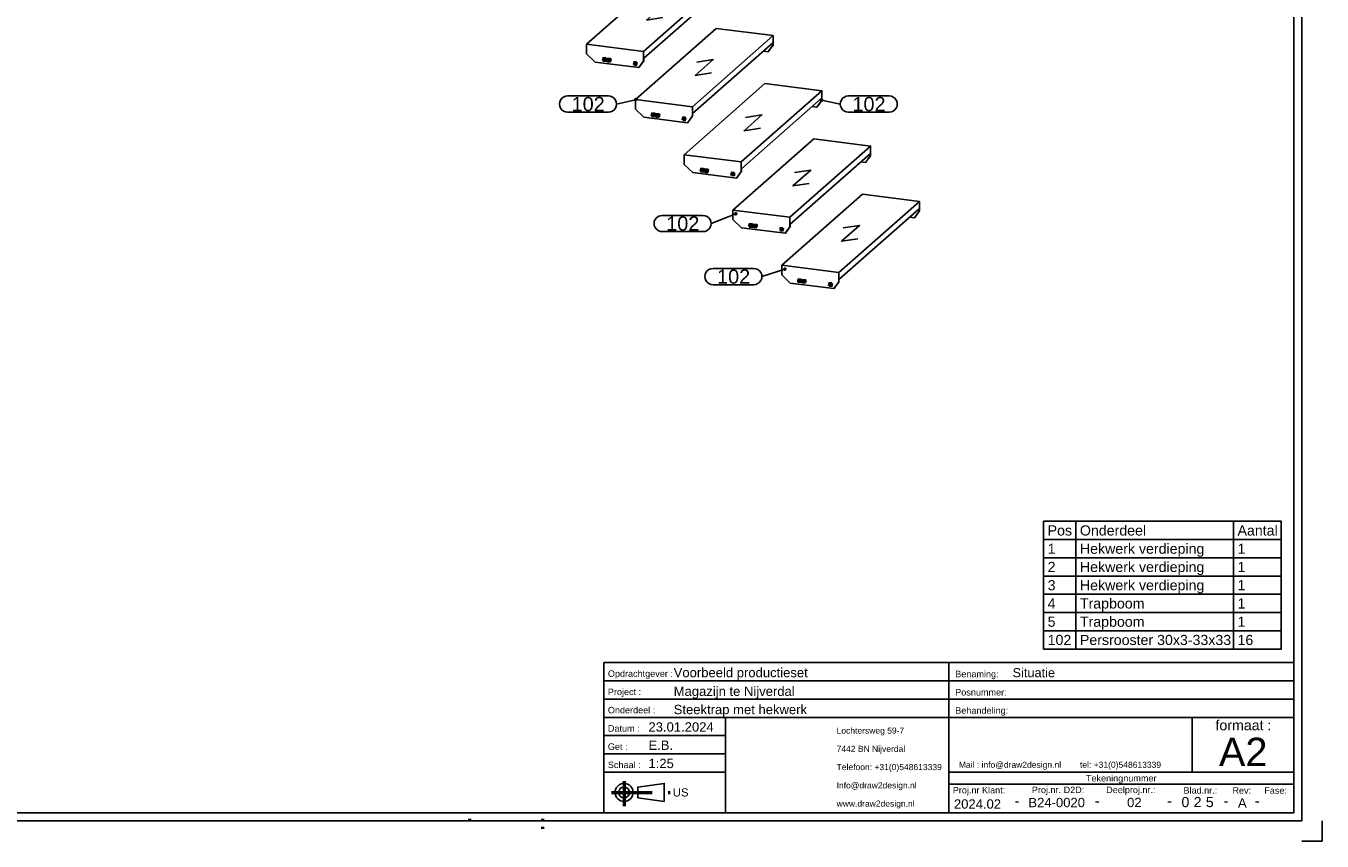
# Model space of a CAD drawing. Header units: millimetres. Extents: x 12217 to 12811, y 3674 to 4094.
# Tile 27 of 47: x 12492 to 12811, y 3674 to 3875. Entities that reach past the tile are written whole.
import ezdxf
from ezdxf.enums import TextEntityAlignment as Align

# ---------------------------------------------------------------- set-up
doc = ezdxf.new("R2010")
doc.units = ezdxf.units.MM
doc.linetypes.add('DOT', pattern=[2, 0.5, -1.5])
doc.linetypes.add('STRICHPUNKT2', pattern=[18.5, 10, -4, 0.5, -4])
doc.layers.get('0').update_dxf_attribs({"linetype": 'CONTINUOUS'})
for name, color, linetype in [('DIM49', 4, 'CONTINUOUS'), ('LE_GREEN', 3, 'CONTINUOUS'), ('TXT_ALL', 7, 'CONTINUOUS'), ('TXT_YELLOW', 2, 'CONTINUOUS')]:
    doc.layers.add(name, color=color, linetype=linetype)
doc.layers.add('LE_ALL', color=7, linetype='CONTINUOUS', lineweight=50)
doc.styles.add('ARIAL', font='arial.ttf')

# ---------------------------------------------------------------- blocks, each defined once
blk = doc.blocks.new('TFIELD_00005', base_point=(12691.67, 3683.13))
at = {"layer": 'TXT_YELLOW', "style": 'ARIAL'}
for s, p in [('Lochtersweg 59-7', (12691.67, 3701.13)), ('7442 BN Nijverdal', (12691.67, 3696.63)), ('Telefoon: +31(0)548613339', (12691.67, 3692.13)), ('Info@draw2design.nl', (12691.67, 3687.63)), ('www.draw2design.nl', (12691.67, 3683.13))]:
    blk.add_text(s, height=1.5, dxfattribs=at).set_placement(p, align=Align.MIDDLE_LEFT)
blk = doc.blocks.new('FLEX_00004', base_point=(12704.48, 3680.88))
blk.add_blockref('TFIELD_00005', (12691.67, 3683.13))
blk = doc.blocks.new('D2D_00003', base_point=(12664.54, 3682.74))
blk.add_blockref('FLEX_00004', (12704.48, 3680.88))
blk = doc.blocks.new('TFIELD_00007', base_point=(12785.88, 3695.88))
at = {"layer": 'TXT_YELLOW', "style": 'ARIAL'}
blk.add_text('A2', height=7, dxfattribs=at).set_placement((12785.88, 3695.88), align=Align.MIDDLE_LEFT)
blk = doc.blocks.new('FLEX_00006', base_point=(12791.8, 3690.88))
blk.add_blockref('TFIELD_00007', (12785.88, 3695.88))
blk = doc.blocks.new('TFIELD_00010', base_point=(12721.8, 3692.7))
at = {"layer": 'TXT_YELLOW', "style": 'ARIAL'}
blk.add_text('Mail : info@draw2design.nl        tel: +31(0)548613339', height=1.5, dxfattribs=at).set_placement((12721.8, 3692.7), align=Align.MIDDLE_LEFT)
blk = doc.blocks.new('FLEX_00009', base_point=(12721.8, 3691.45))
blk.add_blockref('TFIELD_00010', (12721.8, 3692.7))
blk = doc.blocks.new('DRAW2DESIGNLOGO_00008', base_point=(12721.73, 3694.37))
blk.add_blockref('FLEX_00009', (12721.8, 3691.45))
blk = doc.blocks.new('TFIELD_00014', base_point=(12651.3, 3685.88))
at = {"layer": 'TXT_YELLOW', "style": 'ARIAL'}
blk.add_text('US', height=2, dxfattribs=at).set_placement((12651.3, 3685.88), align=Align.MIDDLE_LEFT)
blk = doc.blocks.new('FLEX_00013', base_point=(12651.3, 3685.88))
blk.add_blockref('TFIELD_00014', (12651.3, 3685.88))
blk = doc.blocks.new('US_00012', base_point=(12640.63, 3685.88))
blk.add_line((12642.65, 3684.55), (12649.21, 3683.66))
blk.add_lwpolyline([(12642.65, 3684.55), (12642.65, 3687.22), (12649.21, 3688.11), (12649.21, 3683.66)])
for radius in [2.22, 1.33]:
    blk.add_circle((12639.3, 3685.88), radius)
at = {"layer": 'LE_ALL', "color": 1, "linetype": 'STRICHPUNKT2'}
for p, q in [((12636.19, 3685.88), (12651.06, 3685.88)), ((12639.3, 3688.7), (12639.3, 3682.48))]:
    blk.add_line(p, q, dxfattribs=at)
blk.add_blockref('FLEX_00013', (12651.3, 3685.88))
blk = doc.blocks.new('SCHRIFE_00016', base_point=(12645.3, 3700.88))
for p, q in [((12634.3, 3717.88), (12719.3, 3717.88)), ((12719.3, 3717.88), (12804.3, 3717.88)), ((12719.3, 3680.88), (12719.3, 3717.88)), ((12804.3, 3717.88), (12804.3, 3680.88)), ((12634.3, 3713.38), (12719.3, 3713.38)), ((12719.3, 3713.38), (12804.3, 3713.38)), ((12634.3, 3708.88), (12719.3, 3708.88)), ((12719.3, 3708.88), (12804.3, 3708.88)), ((12634.3, 3704.38), (12804.3, 3704.38)), ((12664.3, 3704.38), (12664.3, 3680.88)), ((12779.3, 3704.38), (12779.3, 3690.88)), ((12664.3, 3699.88), (12634.3, 3699.88)), ((12664.3, 3695.38), (12634.3, 3695.38)), ((12664.3, 3690.88), (12634.3, 3690.88)), ((12804.3, 3690.88), (12719.3, 3690.88)), ((12804.3, 3687.88), (12719.3, 3687.88))]:
    blk.add_line(p, q)
blk.add_lwpolyline([(12804.3, 3680.88), (12634.3, 3680.88), (12634.3, 3717.88)])
at = {"layer": 'TXT_YELLOW', "style": 'ARIAL'}
for s, height, p in [('Voorbeeld productieset', 2.3, (12651.52, 3714.28)), ('Situatie', 2.25, (12735.02, 3714.28)), ('Magazijn te Nijverdal', 2.3, (12651.52, 3709.68)), ('Steektrap met hekwerk', 2.3, (12651.52, 3705.18)), ('23.01.2024', 2.3, (12645.3, 3700.88)), ('E.B.', 2.3, (12645.3, 3696.38)), ('1:25', 2.3, (12645.3, 3691.88))]:
    blk.add_text(s, height=height, dxfattribs=at).set_placement(p)
for s, height, p in [('2024.02', 2.3, (12726.38, 3681.88)), ('-', 2.5, (12736.12, 3682.54)), ('B24-0020', 2.3, (12745.9, 3682.24)), ('-', 2.5, (12755.87, 3682.54)), ('02', 2.3, (12765.03, 3682.26)), ('-', 2.5, (12773.7, 3682.54)), ('-', 2.5, (12787.63, 3682.54)), ('A', 2.3, (12791.64, 3682.15)), ('-', 2.5, (12795.29, 3682.54))]:
    blk.add_text(s, height=height, dxfattribs=at).set_placement(p, align=Align.CENTER)
blk = doc.blocks.new('TFIELD_00020', base_point=(12782.65, 3683.51))
at = {"layer": 'TXT_ALL', "style": 'ARIAL'}
blk.add_text('5', height=2.5, dxfattribs=at).set_placement((12782.65, 3683.51), align=Align.MIDDLE_LEFT)
blk = doc.blocks.new('5_00019')
blk.add_blockref('TFIELD_00020', (12782.65, 3683.51))
blk = doc.blocks.new('TELLER1_00018')
blk.add_blockref('5_00019', (0, 0))
blk = doc.blocks.new('TFIELD_00023', base_point=(12779.65, 3683.51))
at = {"layer": 'TXT_ALL', "style": 'ARIAL'}
blk.add_text('2', height=2.5, dxfattribs=at).set_placement((12779.65, 3683.51), align=Align.MIDDLE_LEFT)
blk = doc.blocks.new('2_00022')
blk.add_blockref('TFIELD_00023', (12779.65, 3683.51))
blk = doc.blocks.new('TELLER2_00021')
blk.add_blockref('2_00022', (0, 0))
blk = doc.blocks.new('TFIELD_00026', base_point=(12776.65, 3683.51))
at = {"layer": 'TXT_ALL', "style": 'ARIAL'}
blk.add_text('0', height=2.5, dxfattribs=at).set_placement((12776.65, 3683.51), align=Align.MIDDLE_LEFT)
blk = doc.blocks.new('0_00025')
blk.add_blockref('TFIELD_00026', (12776.65, 3683.51))
blk = doc.blocks.new('TELLER3_00024')
blk.add_blockref('0_00025', (0, 0))
blk = doc.blocks.new('NL_00027', base_point=(12635.3, 3714.38))
at = {"layer": 'TXT_ALL', "color": 1, "style": 'ARIAL'}
blk.add_text('Tekeningnummer', height=1.6, dxfattribs=at).set_placement((12761.8, 3689.38), align=Align.MIDDLE_CENTER)
at = {"layer": 'TXT_YELLOW', "style": 'ARIAL'}
for s, p in [('Opdrachtgever :', (12635.3, 3714.38)), ('Benaming:', (12720.9, 3714.28)), ('Project :', (12635.3, 3709.88)), ('Posnummer:', (12720.9, 3709.78)), ('Onderdeel :', (12635.3, 3705.38)), ('Behandeling:', (12720.9, 3705.28)), ('Datum :', (12635.3, 3700.88)), ('Get :', (12635.3, 3696.38)), ('Schaal :', (12635.3, 3691.88)), ('Proj.nr Klant:', (12720.3, 3685.64)), ('Proj.nr. D2D:', (12739.78, 3685.71)), ('Deelproj.nr.:', (12758.1, 3685.71)), ('Blad.nr.:', (12777.14, 3685.6)), ('Rev:', (12789.21, 3685.55)), ('Fase:', (12797.05, 3685.55))]:
    blk.add_text(s, height=1.6, dxfattribs=at).set_placement(p)
blk.add_text('formaat :', height=2.5, dxfattribs=at).set_placement((12791.92, 3701.2), align=Align.CENTER)
blk = doc.blocks.new('SCHRIFE_00015')
for name, p in [('SCHRIFE_00016', (12645.3, 3700.88)), ('NL_00027', (12635.3, 3714.38)), ('TELLER3_00024', (0, 0)), ('TELLER2_00021', (0, 0)), ('TELLER1_00018', (0, 0))]:
    blk.add_blockref(name, p)
blk = doc.blocks.new('M_LISTE_STB_01_1_00029', base_point=(12742.67, 3721.23))
at = {"layer": 'LE_GREEN'}
for p, q in [((12750.62, 3752.73), (12750.62, 3721.23)), ((12789.46, 3752.73), (12789.46, 3721.23)), ((12742.67, 3748.23), (12801.25, 3748.23)), ((12742.67, 3743.73), (12801.25, 3743.73)), ((12742.67, 3739.23), (12801.25, 3739.23)), ((12742.67, 3734.73), (12801.25, 3734.73)), ((12742.67, 3730.23), (12801.25, 3730.23)), ((12742.67, 3725.73), (12801.25, 3725.73))]:
    blk.add_line(p, q, dxfattribs=at)
blk.add_lwpolyline([(12742.67, 3721.23), (12801.25, 3721.23), (12801.25, 3752.73), (12742.67, 3752.73)], close=True, dxfattribs=at)
at = {"layer": 'TXT_YELLOW', "style": 'ARIAL'}
for s, p in [('Pos', (12743.67, 3750.48)), ('Onderdeel', (12751.62, 3750.48)), ('Aantal', (12790.46, 3750.48)), ('1', (12743.67, 3745.98)), ('Hekwerk verdieping', (12751.62, 3745.98)), ('1', (12790.46, 3745.98)), ('2', (12743.67, 3741.48)), ('Hekwerk verdieping', (12751.62, 3741.48)), ('1', (12790.46, 3741.48)), ('3', (12743.67, 3736.98)), ('Hekwerk verdieping', (12751.62, 3736.98)), ('1', (12790.46, 3736.98)), ('Trapboom', (12751.62, 3732.48)), ('4', (12743.67, 3732.48)), ('1', (12790.46, 3732.48)), ('5', (12743.67, 3727.98)), ('Trapboom', (12751.62, 3727.98)), ('1', (12790.46, 3727.98)), ('102', (12743.67, 3723.48)), ('Persrooster 30x3-33x33', (12751.62, 3723.48)), ('16', (12790.46, 3723.48))]:
    blk.add_text(s, height=2.5, dxfattribs=at).set_placement(p, align=Align.MIDDLE_LEFT)
blk = doc.blocks.new('M_LISTE_STB_01_00028')
blk.add_blockref('M_LISTE_STB_01_1_00029', (12742.67, 3721.23))
blk = doc.blocks.new('DINA2_00002', base_point=(12224.3, 3680.88))
for p in [(12806.3, 4088.88), (12222.3, 3678.88)]:
    blk.add_line(p, (12806.3, 3678.88))
for points in [[(12224.3, 3680.88), (12804.3, 3680.88), (12804.3, 4086.88)], [(12806.3, 3673.88), (12811.3, 3673.88), (12811.3, 3678.88)]]:
    blk.add_lwpolyline(points)
at = {"layer": 'LE_ALL', "linetype": 'DOT'}
for p, q in [((12601.3, 3678.88), (12601.3, 3680.88)), ((12619.3, 3676.88), (12619.3, 3680.88))]:
    blk.add_line(p, q, dxfattribs=at)
for name, p in [('M_LISTE_STB_01_00028', (0, 0)), ('SCHRIFE_00015', (0, 0)), ('D2D_00003', (12664.54, 3682.74)), ('FLEX_00006', (12791.8, 3690.88)), ('DRAW2DESIGNLOGO_00008', (12721.73, 3694.37)), ('US_00012', (12640.63, 3685.88))]:
    blk.add_blockref(name, p)
blk = doc.blocks.new('_ZBL0026_00001')
blk.add_blockref('DINA2_00002', (12224.3, 3680.88))
blk = doc.blocks.new('SHAPE_01840', base_point=(12678.94, 3814.93))
at = {"layer": 'DIM49', "color": 3}
for p, q in [((12661.21, 3815.08), (12671.27, 3815.08)), ((12678.94, 3814.93), (12673.27, 3813.08)), ((12678.68, 3814.96), (12679.2, 3814.96)), ((12678.73, 3814.76), (12679.14, 3814.76)), ((12679.05, 3815.16), (12678.83, 3815.16)), ((12671.27, 3811.08), (12661.21, 3811.08))]:
    blk.add_line(p, q, dxfattribs=at)
blk.add_lwpolyline([(12679.16, 3815.07), (12679.11, 3815.12), (12679.06, 3815.16), (12678.99, 3815.18), (12678.92, 3815.19), (12678.86, 3815.18), (12678.79, 3815.15), (12678.74, 3815.1), (12678.7, 3815.05), (12678.68, 3814.98), (12678.67, 3814.91), (12678.69, 3814.84), (12678.72, 3814.78), (12678.76, 3814.73), (12678.82, 3814.69), (12678.88, 3814.67), (12678.95, 3814.66), (12679.02, 3814.68), (12679.08, 3814.71), (12679.13, 3814.75), (12679.17, 3814.81), (12679.2, 3814.87), (12679.2, 3814.94), (12679.19, 3815.01)], close=True, dxfattribs=at)
for centre, start_param, end_param in [((12661.21, 3813.08), 1.570796, 4.712389), ((12671.27, 3813.08), 4.712389, 7.853982)]:
    blk.add_ellipse(centre, major_axis=(2, 0), ratio=1, start_param=start_param, end_param=end_param, dxfattribs=at)
at = {"layer": 'TXT_ALL', "style": 'ARIAL'}
blk.add_text('102', height=3.5, dxfattribs=at).set_placement((12662.21, 3813.08), align=Align.MIDDLE_LEFT)
blk = doc.blocks.new('Persrooster 30x3-33x33_01733', base_point=(12683.71, 3811.53))
for p, q in [((12698.04, 3833.39), (12678.16, 3815.85)), ((12712.07, 3831.62), (12698.04, 3833.39)), ((12710.84, 3827.58), (12710.91, 3827.64)), ((12712.07, 3829.26), (12710.91, 3827.64)), ((12678.16, 3815.85), (12692.19, 3814.08)), ((12678.16, 3813.49), (12678.16, 3815.85)), ((12682.54, 3811.67), (12682.61, 3811.73)), ((12682.61, 3811.73), (12683.78, 3811.58)), ((12683.71, 3811.53), (12683.78, 3811.58)), ((12692.25, 3811.78), (12691.08, 3810.16)), ((12691.02, 3810.1), (12691.08, 3810.16))]:
    blk.add_line(p, q)
blk.add_lwpolyline([(12692.19, 3814.08), (12692.19, 3811.72), (12692.25, 3811.78), (12692.25, 3812.37), (12712.01, 3829.79), (12712.01, 3829.21), (12712.07, 3829.26), (12712.07, 3831.62)], close=True)
for points in [[(12709.67, 3827.73), (12710.84, 3827.58), (12712.01, 3829.21)], [(12693.3, 3825.08), (12697.32, 3825.68), (12692.91, 3821.79), (12696.93, 3822.39)], [(12678.16, 3813.49), (12680.25, 3811.46), (12691.02, 3810.1), (12692.19, 3811.72)], [(12682.54, 3812.44), (12683.71, 3812.29)], [(12683.71, 3811.53), (12682.54, 3811.67)]]:
    blk.add_lwpolyline(points)
for centre, start_param, end_param in [((12682.54, 3812.06), 3.141593, 5.497787), ((12682.61, 3812.11), 3.265259, 5.497787), ((12682.54, 3812.06), 2.356194, 3.141593), ((12683.71, 3811.91), 0, 2.356194), ((12683.71, 3811.91), 5.497787, 6.283185), ((12683.78, 3811.97), 5.497787, 6.159519), ((12690.14, 3811.1), 3.141593, 6.283185), ((12690.21, 3811.16), 3.265259, 6.159519), ((12690.14, 3811.1), 0, 3.141593)]:
    blk.add_ellipse(centre, major_axis=(0.269, -0.305), ratio=0.881917, start_param=start_param, end_param=end_param)
blk.add_blockref('SHAPE_01840', (12678.94, 3814.93))
blk = doc.blocks.new('_01735', base_point=(12690.27, 3811.22))
at = {"layer": 'LE_ALL', "color": 1, "linetype": 'STRICHPUNKT2'}
for p, q in [((12684.27, 3811.84), (12681.99, 3812.13)), ((12684.08, 3811.93), (12682.23, 3812.16)), ((12682.67, 3812.17), (12682.47, 3812)), ((12682.54, 3811.5), (12682.54, 3812.62)), ((12682.61, 3811.73), (12682.61, 3812.43)), ((12683.84, 3812.03), (12683.64, 3811.85)), ((12683.71, 3811.35), (12683.71, 3812.47)), ((12683.78, 3811.58), (12683.78, 3812.28)), ((12690.14, 3811.1), (12689.59, 3811.17)), ((12690.21, 3811.16), (12689.83, 3811.2)), ((12690.27, 3811.22), (12690.07, 3811.04)), ((12690.14, 3811.1), (12690.14, 3811.66)), ((12690.14, 3811.1), (12690.7, 3811.03)), ((12690.14, 3811.1), (12690.14, 3810.54)), ((12690.21, 3811.16), (12690.21, 3811.47)), ((12690.21, 3811.16), (12690.51, 3811.12)), ((12690.21, 3811.16), (12690.21, 3810.77))]:
    blk.add_line(p, q, dxfattribs=at)
blk = doc.blocks.new('_01734')
blk.add_blockref('_01735', (12690.27, 3811.22))
blk = doc.blocks.new('Persrooster 30x3-33x33_01732')
for name, p in [('Persrooster 30x3-33x33_01733', (12683.71, 3811.53)), ('_01734', (0, 0))]:
    blk.add_blockref(name, p)
blk = doc.blocks.new('SHAPE_01810', base_point=(12666.81, 3828.57))
at = {"layer": 'DIM49', "color": 3}
for p, q in [((12648.68, 3828.16), (12658.74, 3828.16)), ((12666.81, 3828.57), (12660.74, 3826.16)), ((12666.55, 3828.61), (12667.07, 3828.61)), ((12666.6, 3828.41), (12667.02, 3828.41)), ((12666.92, 3828.81), (12666.7, 3828.81)), ((12658.74, 3824.16), (12648.68, 3824.16))]:
    blk.add_line(p, q, dxfattribs=at)
blk.add_lwpolyline([(12667.02, 3828.73), (12666.97, 3828.78), (12666.92, 3828.81), (12666.85, 3828.83), (12666.78, 3828.83), (12666.71, 3828.81), (12666.65, 3828.78), (12666.6, 3828.73), (12666.57, 3828.67), (12666.55, 3828.61), (12666.55, 3828.54), (12666.57, 3828.47), (12666.6, 3828.41), (12666.65, 3828.36), (12666.71, 3828.33), (12666.77, 3828.31), (12666.84, 3828.31), (12666.91, 3828.33), (12666.97, 3828.36), (12667.02, 3828.41), (12667.05, 3828.47), (12667.07, 3828.53), (12667.07, 3828.6), (12667.06, 3828.67)], close=True, dxfattribs=at)
for centre, start_param, end_param in [((12648.68, 3826.16), 1.570796, 4.712389), ((12658.74, 3826.16), 4.712389, 7.853982)]:
    blk.add_ellipse(centre, major_axis=(2, 0), ratio=1, start_param=start_param, end_param=end_param, dxfattribs=at)
at = {"layer": 'TXT_ALL', "style": 'ARIAL'}
blk.add_text('102', height=3.5, dxfattribs=at).set_placement((12649.68, 3826.16), align=Align.MIDDLE_LEFT)
blk = doc.blocks.new('Persrooster 30x3-33x33_01737', base_point=(12671.69, 3825.16))
for p, q in [((12686.02, 3847.02), (12666.13, 3829.48)), ((12700.05, 3845.25), (12686.02, 3847.02)), ((12700.05, 3842.89), (12698.88, 3841.27)), ((12698.82, 3841.22), (12698.88, 3841.27)), ((12666.13, 3829.48), (12680.17, 3827.71)), ((12666.13, 3827.12), (12666.13, 3829.48)), ((12670.52, 3825.3), (12670.59, 3825.36)), ((12670.59, 3825.36), (12671.75, 3825.22)), ((12671.69, 3825.16), (12671.75, 3825.22)), ((12679, 3823.74), (12679.06, 3823.79)), ((12680.23, 3825.41), (12679.06, 3823.79))]:
    blk.add_line(p, q)
blk.add_lwpolyline([(12680.17, 3827.71), (12680.17, 3825.36), (12680.23, 3825.41), (12680.23, 3826), (12699.99, 3843.43), (12699.99, 3842.84), (12700.05, 3842.89), (12700.05, 3845.25)], close=True)
for points in [[(12697.65, 3841.36), (12698.82, 3841.22), (12699.99, 3842.84)], [(12681.28, 3838.71), (12685.3, 3839.31), (12680.88, 3835.42), (12684.91, 3836.02)], [(12666.13, 3827.12), (12668.22, 3825.09), (12679, 3823.74), (12680.17, 3825.36)], [(12670.52, 3826.07), (12671.69, 3825.92)], [(12671.69, 3825.16), (12670.52, 3825.3)]]:
    blk.add_lwpolyline(points)
for centre, start_param, end_param in [((12670.52, 3825.69), 3.141593, 5.497787), ((12670.59, 3825.75), 3.265259, 5.497787), ((12670.52, 3825.69), 2.356194, 3.141593), ((12671.69, 3825.54), 0, 2.356194), ((12671.69, 3825.54), 5.497787, 6.283185), ((12671.75, 3825.6), 5.497787, 6.159519), ((12678.12, 3824.73), 3.141593, 6.283185), ((12678.19, 3824.79), 3.265259, 6.159519), ((12678.12, 3824.73), 6.283185, 9.424778)]:
    blk.add_ellipse(centre, major_axis=(0.269, -0.305), ratio=0.881917, start_param=start_param, end_param=end_param)
blk.add_blockref('SHAPE_01810', (12666.81, 3828.57))
blk = doc.blocks.new('_01739', base_point=(12678.25, 3824.85))
at = {"layer": 'LE_ALL', "color": 1, "linetype": 'STRICHPUNKT2'}
for p, q in [((12672.24, 3825.47), (12669.96, 3825.76)), ((12672.06, 3825.56), (12670.21, 3825.79)), ((12670.65, 3825.8), (12670.45, 3825.63)), ((12670.52, 3825.13), (12670.52, 3826.25)), ((12670.59, 3825.36), (12670.59, 3826.06)), ((12671.82, 3825.66), (12671.62, 3825.48)), ((12671.69, 3824.98), (12671.69, 3826.1)), ((12671.75, 3825.22), (12671.75, 3825.91)), ((12678.12, 3824.73), (12677.56, 3824.8)), ((12678.19, 3824.79), (12677.81, 3824.84)), ((12678.25, 3824.85), (12678.05, 3824.67)), ((12678.12, 3824.73), (12678.12, 3825.29)), ((12678.12, 3824.73), (12678.67, 3824.66)), ((12678.12, 3824.73), (12678.12, 3824.17)), ((12678.19, 3824.79), (12678.19, 3825.1)), ((12678.19, 3824.79), (12678.49, 3824.75)), ((12678.19, 3824.79), (12678.19, 3824.4))]:
    blk.add_line(p, q, dxfattribs=at)
blk = doc.blocks.new('_01738')
blk.add_blockref('_01739', (12678.25, 3824.85))
blk = doc.blocks.new('Persrooster 30x3-33x33_01736')
for name, p in [('Persrooster 30x3-33x33_01737', (12671.69, 3825.16)), ('_01738', (0, 0))]:
    blk.add_blockref(name, p)
blk = doc.blocks.new('SHAPE_01812', base_point=(12688.01, 3856.59))
at = {"layer": 'DIM49', "color": 3}
for p, q in [((12688.27, 3856.63), (12687.75, 3856.63)), ((12687.81, 3856.43), (12688.22, 3856.43)), ((12688.12, 3856.83), (12687.9, 3856.83)), ((12688.01, 3856.59), (12692.57, 3855.61)), ((12694.57, 3857.61), (12704.63, 3857.61)), ((12704.63, 3853.61), (12694.57, 3853.61))]:
    blk.add_line(p, q, dxfattribs=at)
blk.add_lwpolyline([(12687.75, 3856.58), (12687.76, 3856.51), (12687.79, 3856.45), (12687.84, 3856.39), (12687.89, 3856.35), (12687.96, 3856.33), (12688.02, 3856.33), (12688.09, 3856.34), (12688.15, 3856.37), (12688.21, 3856.41), (12688.25, 3856.47), (12688.27, 3856.53), (12688.27, 3856.6), (12688.26, 3856.67), (12688.23, 3856.73), (12688.19, 3856.78), (12688.13, 3856.82), (12688.07, 3856.85), (12688, 3856.85), (12687.93, 3856.84), (12687.87, 3856.81), (12687.82, 3856.77), (12687.78, 3856.71), (12687.75, 3856.64)], close=True, dxfattribs=at)
for centre, start_param, end_param in [((12694.57, 3855.61), 1.570796, 4.712389), ((12704.63, 3855.61), 4.712389, 7.853982)]:
    blk.add_ellipse(centre, major_axis=(2, 0), ratio=1, start_param=start_param, end_param=end_param, dxfattribs=at)
at = {"layer": 'TXT_ALL', "style": 'ARIAL'}
blk.add_text('102', height=3.5, dxfattribs=at).set_placement((12695.57, 3855.61), align=Align.MIDDLE_LEFT)
blk = doc.blocks.new('Persrooster 30x3-33x33_01741', base_point=(12659.67, 3838.79))
for p, q in [((12674, 3860.65), (12654.11, 3843.11)), ((12688.03, 3858.88), (12674, 3860.65)), ((12688.03, 3856.53), (12686.86, 3854.9)), ((12686.8, 3854.85), (12686.86, 3854.9)), ((12654.11, 3843.11), (12668.14, 3841.34)), ((12654.11, 3840.75), (12654.11, 3843.11)), ((12658.5, 3838.93), (12658.56, 3838.99)), ((12658.56, 3838.99), (12659.73, 3838.85)), ((12659.67, 3838.79), (12659.73, 3838.85)), ((12666.98, 3837.37), (12667.04, 3837.42)), ((12668.21, 3839.04), (12667.04, 3837.42))]:
    blk.add_line(p, q)
blk.add_lwpolyline([(12668.14, 3841.34), (12668.14, 3838.99), (12668.21, 3839.04), (12668.21, 3839.63), (12687.97, 3857.06), (12687.97, 3856.47), (12688.03, 3856.53), (12688.03, 3858.88)], close=True)
for points in [[(12685.63, 3854.99), (12686.8, 3854.85), (12687.97, 3856.47)], [(12669.25, 3852.34), (12673.28, 3852.95), (12668.86, 3849.05), (12672.89, 3849.65)], [(12654.11, 3840.75), (12656.2, 3838.72), (12666.98, 3837.37), (12668.14, 3838.99)], [(12658.5, 3839.7), (12659.67, 3839.55)], [(12659.67, 3838.79), (12658.5, 3838.93)]]:
    blk.add_lwpolyline(points)
for centre, start_param, end_param in [((12658.5, 3839.32), 3.141593, 5.497787), ((12658.56, 3839.38), 3.265259, 5.497787), ((12658.5, 3839.32), 2.356194, 3.141593), ((12659.67, 3839.17), 0, 2.356194), ((12659.67, 3839.17), 5.497787, 6.283185), ((12659.73, 3839.23), 5.497787, 6.159519), ((12666.1, 3838.36), 3.141593, 6.283185), ((12666.16, 3838.42), 3.265259, 6.159519), ((12666.1, 3838.36), 6.283185, 9.424778)]:
    blk.add_ellipse(centre, major_axis=(0.269, -0.305), ratio=0.881917, start_param=start_param, end_param=end_param)
blk.add_blockref('SHAPE_01812', (12688.01, 3856.59))
blk = doc.blocks.new('_01743', base_point=(12666.23, 3838.48))
at = {"layer": 'LE_ALL', "color": 1, "linetype": 'STRICHPUNKT2'}
for p, q in [((12660.22, 3839.1), (12657.94, 3839.39)), ((12660.04, 3839.19), (12658.18, 3839.42)), ((12658.63, 3839.43), (12658.43, 3839.26)), ((12658.5, 3838.76), (12658.5, 3839.88)), ((12658.56, 3838.99), (12658.56, 3839.69)), ((12659.8, 3839.29), (12659.6, 3839.11)), ((12659.67, 3838.61), (12659.67, 3839.73)), ((12659.73, 3838.85), (12659.73, 3839.54)), ((12666.1, 3838.36), (12665.54, 3838.43)), ((12666.16, 3838.42), (12665.78, 3838.47)), ((12666.23, 3838.48), (12666.03, 3838.3)), ((12666.1, 3838.36), (12666.1, 3838.92)), ((12666.1, 3838.36), (12666.65, 3838.29)), ((12666.1, 3838.36), (12666.1, 3837.8)), ((12666.16, 3838.42), (12666.16, 3838.73)), ((12666.16, 3838.42), (12666.47, 3838.38)), ((12666.16, 3838.42), (12666.16, 3838.04))]:
    blk.add_line(p, q, dxfattribs=at)
blk = doc.blocks.new('_01742')
blk.add_blockref('_01743', (12666.23, 3838.48))
blk = doc.blocks.new('Persrooster 30x3-33x33_01740')
for name, p in [('Persrooster 30x3-33x33_01741', (12659.67, 3838.79)), ('_01742', (0, 0))]:
    blk.add_blockref(name, p)
blk = doc.blocks.new('SHAPE_01814', base_point=(12642.14, 3856.69))
at = {"layer": 'DIM49', "color": 3}
for p, q in [((12625.37, 3857.61), (12635.44, 3857.61)), ((12642.14, 3856.69), (12637.44, 3855.61)), ((12641.88, 3856.73), (12642.4, 3856.73)), ((12641.94, 3856.53), (12642.35, 3856.53)), ((12642.25, 3856.93), (12642.03, 3856.93)), ((12635.44, 3853.61), (12625.37, 3853.61))]:
    blk.add_line(p, q, dxfattribs=at)
blk.add_lwpolyline([(12642.37, 3856.82), (12642.33, 3856.87), (12642.28, 3856.92), (12642.22, 3856.95), (12642.15, 3856.96), (12642.08, 3856.95), (12642.02, 3856.93), (12641.96, 3856.89), (12641.92, 3856.83), (12641.89, 3856.77), (12641.88, 3856.7), (12641.88, 3856.64), (12641.91, 3856.57), (12641.95, 3856.51), (12642, 3856.47), (12642.06, 3856.44), (12642.13, 3856.43), (12642.2, 3856.44), (12642.27, 3856.46), (12642.32, 3856.5), (12642.36, 3856.55), (12642.39, 3856.62), (12642.4, 3856.69), (12642.4, 3856.75)], close=True, dxfattribs=at)
for centre, start_param, end_param in [((12625.37, 3855.61), 1.570796, 4.712389), ((12635.44, 3855.61), 4.712389, 7.853982)]:
    blk.add_ellipse(centre, major_axis=(2, 0), ratio=1, start_param=start_param, end_param=end_param, dxfattribs=at)
at = {"layer": 'TXT_ALL', "style": 'ARIAL'}
blk.add_text('102', height=3.5, dxfattribs=at).set_placement((12626.37, 3855.61), align=Align.MIDDLE_LEFT)
blk = doc.blocks.new('Persrooster 30x3-33x33_01745', base_point=(12647.65, 3852.42))
for p, q in [((12661.98, 3874.28), (12642.09, 3856.74)), ((12676.01, 3872.51), (12661.98, 3874.28)), ((12674.77, 3868.48), (12674.84, 3868.54)), ((12676.01, 3870.16), (12674.84, 3868.54)), ((12642.09, 3856.74), (12656.12, 3854.97)), ((12642.09, 3854.38), (12642.09, 3856.74)), ((12646.48, 3852.57), (12646.54, 3852.62)), ((12646.54, 3852.62), (12647.71, 3852.48)), ((12647.65, 3852.42), (12647.71, 3852.48)), ((12656.19, 3852.68), (12655.02, 3851.06)), ((12654.95, 3851), (12655.02, 3851.06))]:
    blk.add_line(p, q)
blk.add_lwpolyline([(12656.12, 3854.97), (12656.12, 3852.62), (12656.19, 3852.68), (12656.19, 3853.26), (12675.94, 3870.69), (12675.94, 3870.1), (12676.01, 3870.16), (12676.01, 3872.51)], close=True)
for points in [[(12673.61, 3868.62), (12674.77, 3868.48), (12675.94, 3870.1)], [(12657.23, 3865.97), (12661.26, 3866.58), (12656.84, 3862.68), (12660.87, 3863.28)], [(12642.09, 3854.38), (12644.18, 3852.35), (12654.95, 3851), (12656.12, 3852.62)], [(12646.48, 3853.33), (12647.65, 3853.18)], [(12647.65, 3852.42), (12646.48, 3852.57)]]:
    blk.add_lwpolyline(points)
for centre, start_param, end_param in [((12646.48, 3852.95), 3.141593, 5.497787), ((12646.54, 3853.01), 3.265259, 5.497787), ((12646.48, 3852.95), 2.356194, 3.141593), ((12647.65, 3852.8), 0, 2.356194), ((12647.65, 3852.8), 5.497787, 6.283185), ((12647.71, 3852.86), 5.497787, 6.159519), ((12654.08, 3851.99), 3.141593, 6.283185), ((12654.14, 3852.05), 3.265259, 6.159519), ((12654.08, 3851.99), 6.283185, 9.424778)]:
    blk.add_ellipse(centre, major_axis=(0.269, -0.305), ratio=0.881917, start_param=start_param, end_param=end_param)
blk.add_blockref('SHAPE_01814', (12642.14, 3856.69))
blk = doc.blocks.new('_01747', base_point=(12654.21, 3852.11))
at = {"layer": 'LE_ALL', "color": 1, "linetype": 'STRICHPUNKT2'}
for p, q in [((12648.2, 3852.73), (12645.92, 3853.02)), ((12648.02, 3852.82), (12646.16, 3853.05)), ((12646.61, 3853.07), (12646.41, 3852.89)), ((12646.48, 3852.39), (12646.48, 3853.51)), ((12646.54, 3852.62), (12646.54, 3853.32)), ((12647.78, 3852.92), (12647.58, 3852.74)), ((12647.65, 3852.24), (12647.65, 3853.36)), ((12647.71, 3852.48), (12647.71, 3853.17)), ((12654.08, 3851.99), (12653.52, 3852.06)), ((12654.14, 3852.05), (12653.76, 3852.1)), ((12654.21, 3852.11), (12654.01, 3851.93)), ((12654.08, 3851.99), (12654.08, 3852.55)), ((12654.08, 3851.99), (12654.63, 3851.92)), ((12654.08, 3851.99), (12654.08, 3851.43)), ((12654.14, 3852.05), (12654.14, 3852.36)), ((12654.14, 3852.05), (12654.45, 3852.01)), ((12654.14, 3852.05), (12654.14, 3851.67))]:
    blk.add_line(p, q, dxfattribs=at)
blk = doc.blocks.new('_01746')
blk.add_blockref('_01747', (12654.21, 3852.11))
blk = doc.blocks.new('Persrooster 30x3-33x33_01744')
for name, p in [('Persrooster 30x3-33x33_01745', (12647.65, 3852.42)), ('_01746', (0, 0))]:
    blk.add_blockref(name, p)
blk = doc.blocks.new('SHAPE_01816', base_point=(12663.97, 3886.09))
at = {"layer": 'DIM49', "color": 3}
for p, q in [((12664.23, 3886.13), (12663.71, 3886.13)), ((12663.77, 3885.93), (12664.18, 3885.93)), ((12664.09, 3886.33), (12663.86, 3886.33)), ((12663.97, 3886.09), (12668.79, 3885.05)), ((12670.79, 3887.05), (12680.85, 3887.05)), ((12680.85, 3883.05), (12670.79, 3883.05))]:
    blk.add_line(p, q, dxfattribs=at)
blk.add_lwpolyline([(12663.71, 3886.08), (12663.72, 3886.01), (12663.75, 3885.95), (12663.8, 3885.89), (12663.85, 3885.85), (12663.92, 3885.83), (12663.99, 3885.83), (12664.05, 3885.84), (12664.12, 3885.87), (12664.17, 3885.91), (12664.21, 3885.97), (12664.23, 3886.03), (12664.24, 3886.1), (12664.22, 3886.17), (12664.19, 3886.23), (12664.15, 3886.28), (12664.09, 3886.32), (12664.03, 3886.35), (12663.96, 3886.35), (12663.89, 3886.34), (12663.83, 3886.31), (12663.78, 3886.27), (12663.74, 3886.21), (12663.72, 3886.14)], close=True, dxfattribs=at)
for centre, start_param, end_param in [((12670.79, 3885.05), 1.570796, 4.712389), ((12680.85, 3885.05), 4.712389, 7.853982)]:
    blk.add_ellipse(centre, major_axis=(2, 0), ratio=1, start_param=start_param, end_param=end_param, dxfattribs=at)
at = {"layer": 'TXT_ALL', "style": 'ARIAL'}
blk.add_text('102', height=3.5, dxfattribs=at).set_placement((12671.79, 3885.05), align=Align.MIDDLE_LEFT)
blk = doc.blocks.new('Persrooster 30x3-33x33_01749', base_point=(12635.62, 3866.05))
for p, q in [((12649.96, 3887.91), (12630.07, 3870.37)), ((12663.99, 3886.14), (12649.96, 3887.91)), ((12662.75, 3882.11), (12662.82, 3882.17)), ((12663.99, 3883.79), (12662.82, 3882.17)), ((12630.07, 3870.37), (12644.1, 3868.6)), ((12630.07, 3868.02), (12630.07, 3870.37)), ((12634.46, 3866.2), (12634.52, 3866.25)), ((12634.52, 3866.25), (12635.69, 3866.11)), ((12635.62, 3866.05), (12635.69, 3866.11)), ((12644.17, 3866.31), (12643, 3864.69)), ((12642.93, 3864.63), (12643, 3864.69))]:
    blk.add_line(p, q)
blk.add_lwpolyline([(12644.1, 3868.6), (12644.1, 3866.25), (12644.17, 3866.31), (12644.17, 3866.9), (12663.92, 3884.32), (12663.92, 3883.73), (12663.99, 3883.79), (12663.99, 3886.14)], close=True)
for points in [[(12661.58, 3882.26), (12662.75, 3882.11), (12663.92, 3883.73)], [(12645.21, 3879.6), (12649.24, 3880.21), (12644.82, 3876.31), (12648.85, 3876.92)], [(12630.07, 3868.02), (12632.16, 3865.98), (12642.93, 3864.63), (12644.1, 3866.25)], [(12634.46, 3866.96), (12635.62, 3866.82)], [(12635.62, 3866.05), (12634.46, 3866.2)]]:
    blk.add_lwpolyline(points)
for centre, start_param, end_param in [((12634.46, 3866.58), 3.141593, 5.497787), ((12634.52, 3866.64), 3.265259, 5.497787), ((12634.46, 3866.58), 2.356194, 3.141593), ((12635.62, 3866.43), 0, 2.356194), ((12635.62, 3866.43), 5.497787, 6.283185), ((12635.69, 3866.49), 5.497787, 6.159519), ((12642.06, 3865.62), 3.141593, 6.283185), ((12642.12, 3865.68), 3.265259, 6.159519), ((12642.06, 3865.62), 6.283185, 9.424778)]:
    blk.add_ellipse(centre, major_axis=(0.269, -0.305), ratio=0.881917, start_param=start_param, end_param=end_param)
blk.add_blockref('SHAPE_01816', (12663.97, 3886.09))
blk = doc.blocks.new('_01751', base_point=(12642.19, 3865.74))
at = {"layer": 'LE_ALL', "color": 1, "linetype": 'STRICHPUNKT2'}
for p, q in [((12636.18, 3866.36), (12633.9, 3866.65)), ((12636, 3866.45), (12634.14, 3866.69)), ((12634.59, 3866.7), (12634.39, 3866.52)), ((12634.46, 3866.02), (12634.46, 3867.14)), ((12634.52, 3866.25), (12634.52, 3866.95)), ((12635.76, 3866.55), (12635.56, 3866.37)), ((12635.62, 3865.87), (12635.62, 3866.99)), ((12635.69, 3866.11), (12635.69, 3866.8)), ((12642.06, 3865.62), (12641.5, 3865.69)), ((12642.12, 3865.68), (12641.74, 3865.73)), ((12642.19, 3865.74), (12641.99, 3865.56)), ((12642.06, 3865.62), (12642.06, 3866.18)), ((12642.06, 3865.62), (12642.61, 3865.55)), ((12642.06, 3865.62), (12642.06, 3865.06)), ((12642.12, 3865.68), (12642.12, 3865.99)), ((12642.12, 3865.68), (12642.43, 3865.64)), ((12642.12, 3865.68), (12642.12, 3865.3))]:
    blk.add_line(p, q, dxfattribs=at)
blk = doc.blocks.new('_01750')
blk.add_blockref('_01751', (12642.19, 3865.74))
blk = doc.blocks.new('Persrooster 30x3-33x33_01748')
for name, p in [('Persrooster 30x3-33x33_01749', (12635.62, 3866.05)), ('_01750', (0, 0))]:
    blk.add_blockref(name, p)
blk = doc.blocks.new('Treden_01731')
for name in ['Persrooster 30x3-33x33_01748', 'Persrooster 30x3-33x33_01744', 'Persrooster 30x3-33x33_01740', 'Persrooster 30x3-33x33_01736', 'Persrooster 30x3-33x33_01732']:
    blk.add_blockref(name, (0, 0))
blk = doc.blocks.new('Smits Agro_01730')
blk.add_blockref('Treden_01731', (0, 0))
blk = doc.blocks.new('Nijverdal_01729')
blk.add_blockref('Smits Agro_01730', (0, 0))
blk = doc.blocks.new('_A3D0072_01728')
blk.add_blockref('Nijverdal_01729', (0, 0))
blk = doc.blocks.new('_ANS0072_01727')
blk.add_blockref('_A3D0072_01728', (0, 0))

msp = doc.modelspace()

# ---------------------------------------------------------------- block references
for name in ['_ZBL0026_00001', '_ANS0072_01727']:
    msp.add_blockref(name, (0, 0))

doc.saveas('drawing.dxf')
